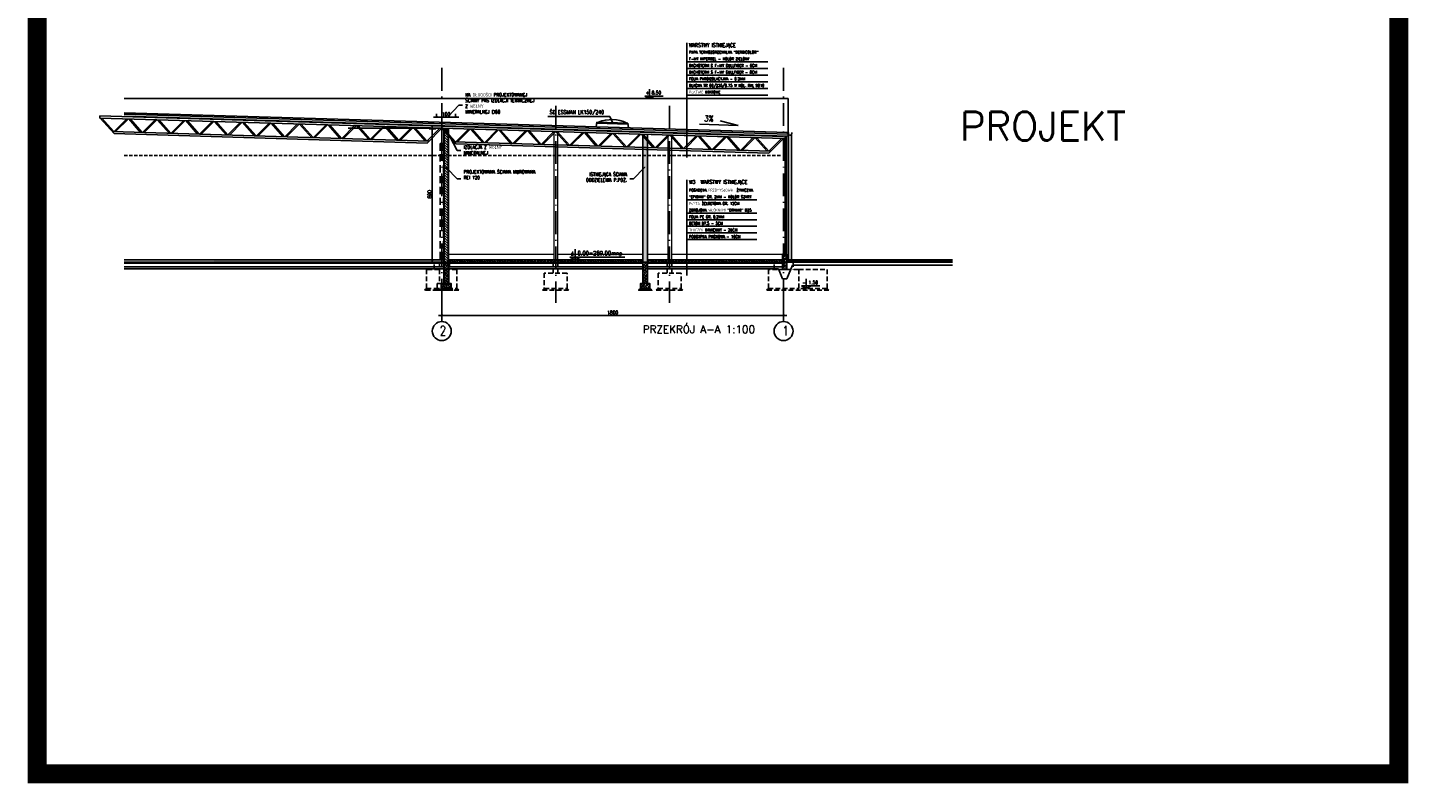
# Model space of a CAD drawing. Extents: x 153948 to 285449, y -89387 to -60195.
# Tile 91 of 101: x 271181 to 278453, y -81960 to -77980. Entities that reach past the tile are written whole.
import ezdxf
from ezdxf import colors
from ezdxf.entities.mleader import LeaderData, LeaderLine
from ezdxf.enums import TextEntityAlignment as Align
from ezdxf.math import Vec2, Vec3

# ---------------------------------------------------------------- set-up
doc = ezdxf.new("R2010")
doc.units = 0
doc.header["$LTSCALE"] = 100
doc.header["$MEASUREMENT"] = 0
doc.header["$PDMODE"] = 1
for name, pattern in [('ACAD_ISO10W100', [18.5, 12, -3, 0.5, -3]), ('DASHED2', [0.375, 0.25, -0.125]), ('HIDDEN2', [4.7625, 3.175, -1.5875])]:
    doc.linetypes.add(name, pattern=pattern)
doc.layers.get('0').update_dxf_attribs({"linetype": 'CONTINUOUS'})
doc.layers.get('DEFPOINTS').update_dxf_attribs({"linetype": 'CONTINUOUS'})
for name, color, linetype in [('A-BUD-OP', 3, 'CONTINUOUS'), ('A-WYMIARY100', 1, 'CONTINUOUS'), ('BP_opis', 2, 'CONTINUOUS'), ('CEGLA', 4, 'CONTINUOUS'), ('FUNDAM', 5, 'DASHED2'), ('GRUNT', 4, 'CONTINUOUS'), ('IZOLACJE', 3, 'CONTINUOUS'), ('K-STA', 2, 'CONTINUOUS'), ('OCIEPLENIE', 8, 'BATTING'), ('OSIE', 8, 'ACAD_ISO10W100'), ('PANELE', 3, 'CONTINUOUS'), ('PODWALINA', 6, 'CONTINUOUS'), ('POSADZKA', 13, 'CONTINUOUS'), ('R-----OP', 2, 'CONTINUOUS'), ('R-RAM', 1, 'CONTINUOUS'), ('RYNNY', 2, 'CONTINUOUS'), ('SZRAF', 9, 'CONTINUOUS'), ('TEXT1', 2, 'CONTINUOUS'), ('WIDOK', 11, 'CONTINUOUS'), ('ZELBET', 6, 'CONTINUOUS'), ('ŚWIETLIK', 2, 'CONTINUOUS')]:
    doc.layers.add(name, color=color, linetype=linetype)
doc.layers.add('A-SCIANA MUR', color=2, linetype='CONTINUOUS', lineweight=30)
doc.layers.add('BP_konstr stal', color=2, linetype='CONTINUOUS', lineweight=25)
doc.styles.add('DYBY-NORMALNY-0-8-N', font='ROMANS.SHX', dxfattribs={"width": 0.8})
doc.styles.add('ROMANS', font='romans')
doc.styles.add('TXT3', font='SIMPLEX.SHX', dxfattribs={"width": 0.75, "height": 40})
doc.styles.add('wym_romans', font='romans.shx', dxfattribs={"width": 0.7})
doc.linetypes.add('BATTING', pattern='A,0.0001,-0.1,[134,ltypeshp.shx,S=0.1,R=0,X=-0.1,Y=0],-0.2,[134,ltypeshp.shx,S=0.1,R=180,X=0.1,Y=0],-0.1', length=0.4001)
doc.linetypes.add('ZIGZAG', pattern='A,0.0001,-0.2,[131,ltypeshp.shx,S=0.2,R=0,X=-0.2,Y=0],-0.4,[131,ltypeshp.shx,S=0.2,R=180,X=0.2,Y=0],-0.2', length=0.8001)
doc.dimstyles.new('100_CM_krótki', dxfattribs={"dimscale": 10, "dimtxt": 2, "dimasz": 1.1, "dimexe": 1.7, "dimexo": 2, "dimgap": 0.5, "dimtad": 1, "dimdec": 1, "dimrnd": 0.5, "dimzin": 9, "dimtxsty": 'wym_romans', "dimblk": 'ARCHTICK', "dimcen": 2, "dimdle": 1.7, "dimclrd": 256, "dimclre": 256, "dimclrt": 151, "dimadec": 1, "dimazin": 2, "dimtfac": 1, "dimtdec": 1, "dimtix": 1, "dimtmove": 1, "dimatfit": 2, "dimldrblk": 'ARCHTICK', "dimfxl": 1.8, "dimfxlon": 1, "dimtolj": 1, "dimtzin": 0, "dimlwd": -1, "dimlwe": -1, "dimarcsym": 0})
pattern_1 = [(45, (314127.129, -74747.86), (-8.8388348, 8.8388348), []), (45, (314135.968, -74747.86), (-8.8388348, 8.8388348), [6.25, -3.125])]

# ---------------------------------------------------------------- blocks, each defined once
blk = doc.blocks.new('_ARCHTICK')
at = {"color": 0, "linetype": 'ByBlock', "const_width": 0.15}
blk.add_lwpolyline([(-0.5, -0.5), (0.5, 0.5)], dxfattribs=at)
blk = doc.blocks.new('*D912')
at = {"layer": 'A-WYMIARY100', "transparency": 16777216}
for p, q in [((273361.9, -79477.4), (273361.9, -79512.4)), ((275161.9, -79477.4), (275161.9, -79512.4)), ((275178.9, -79495.4), (273344.9, -79495.4))]:
    blk.add_line(p, q, dxfattribs=at)
at = {"layer": 'DEFPOINTS', "color": 0, "transparency": 16777216}
for p in [(273361.9, -79433.2), (275161.9, -79433.2), (273361.9, -79495.4)]:
    blk.add_point(p, dxfattribs=at)
at = {"layer": 'A-WYMIARY100', "transparency": 16777216, "xscale": 11, "yscale": 11, "zscale": 11, "rotation": 180}
blk.add_blockref('_ARCHTICK', (273361.9, -79495.4), dxfattribs=at)
at = {"layer": 'A-WYMIARY100', "transparency": 16777216, "xscale": 11, "yscale": 11, "zscale": 11}
blk.add_blockref('_ARCHTICK', (275161.9, -79495.4), dxfattribs=at)
at = {"layer": 'A-WYMIARY100', "color": 151, "transparency": 16777216, "insert": (274261.9, -79480.4), "char_height": 20, "attachment_point": 5, "style": 'wym_romans'}
blk.add_mtext('\\A1;1800', dxfattribs=at)
blk = doc.blocks.new('KRATOWN')
at = {"layer": 'K-STA', "ltscale": 0.1}
for p, q in [((1800, 65), (0, 11)), ((1800, 54), (0, 0)), ((0, 0), (77.6, -77.7)), ((10.5, 0.3), (77.2, -66.7)), ((78.3, -66.7), (140.9, 4.2)), ((86.5, -66.4), (149.1, 4.5)), ((218, -62.5), (151.2, 4.5)), ((226.2, -62.2), (159.4, 4.8)), ((228.2, -62.2), (290.8, 8.7)), ((236.4, -61.9), (299.1, 9)), ((367.9, -58), (301.1, 9)), ((376.1, -57.7), (309.4, 9.3)), ((378.1, -57.7), (440.8, 13.2)), ((386.4, -57.4), (449, 13.5)), ((517.8, -53.5), (451.1, 13.5)), ((526.1, -53.2), (459.3, 13.8)), ((528.1, -53.2), (590.7, 17.7)), ((536.3, -52.9), (598.9, 18)), ((667.8, -49), (601, 18)), ((676, -48.8), (609.2, 18.3)), ((678, -48.7), (740.6, 22.2)), ((686.2, -48.4), (748.9, 22.5)), ((817.7, -44.5), (750.9, 22.5)), ((825.9, -44.3), (759.2, 22.8)), ((827.9, -44.2), (890.6, 26.7)), ((836.2, -43.9), (898.8, 27)), ((967.6, -40), (900.9, 27)), ((975.9, -39.8), (909.1, 27.3)), ((977.9, -39.7), (1040.5, 31.2)), ((986.1, -39.4), (1048.7, 31.5)), ((1117.6, -35.5), (1050.8, 31.5)), ((1125.8, -35.3), (1059, 31.8)), ((1127.8, -35.2), (1190.4, 35.7)), ((1136, -35), (1198.6, 36)), ((1267.5, -31), (1200.7, 36)), ((1275.7, -30.8), (1209, 36.3)), ((1277.7, -30.7), (1340.4, 40.2)), ((1286, -30.5), (1348.6, 40.5)), ((1417.4, -26.5), (1350.7, 40.5)), ((1425.6, -26.3), (1358.9, 40.8)), ((1427.7, -26.2), (1490.3, 44.7)), ((1435.9, -26), (1498.5, 45)), ((1567.4, -22), (1500.6, 45)), ((1575.6, -21.8), (1508.8, 45.3)), ((1577.6, -21.7), (1640.2, 49.2)), ((1585.8, -21.5), (1648.4, 49.5)), ((1717.3, -17.5), (1650.5, 49.5)), ((1725.5, -17.3), (1658.8, 49.8)), ((1725.8, -28.3), (1798.4, 54)), ((1727.5, -17.2), (1790.2, 53.7)), ((1800, 54), (1800, 65)), ((1735.8, -17), (66.9, -67)), ((1725.8, -28.3), (77.6, -77.7))]:
    blk.add_line(p, q, dxfattribs=at)
blk = doc.blocks.new('_Dot')
at = {"color": 0, "linetype": 'ByBlock', "lineweight": -2}
blk.add_line((-0.5, 0), (-1, 0), dxfattribs=at)
at = {"color": 0, "linetype": 'ByBlock', "const_width": 0.5}
blk.add_lwpolyline([(-0.25, 0, 1), (0.25, 0, 1)], format="xyb", close=True, dxfattribs=at)
blk = doc.blocks.new('*D919')
at = {"layer": 'A-WYMIARY100', "transparency": 16777216}
for p, q in [((273330.3, -78512.8), (273295.3, -78512.8)), ((273312.3, -78495.8), (273312.3, -79219.8)), ((273330.3, -79202.8), (273295.3, -79202.8))]:
    blk.add_line(p, q, dxfattribs=at)
at = {"layer": 'DEFPOINTS', "color": 0, "transparency": 16777216}
for p in [(273372.9, -78512.8), (273312.3, -79202.8), (273370.9, -79202.8)]:
    blk.add_point(p, dxfattribs=at)
at = {"layer": 'A-WYMIARY100', "transparency": 16777216, "xscale": 11, "yscale": 11, "zscale": 11}
for p, rotation in [((273312.3, -78512.8), 90), ((273312.3, -79202.8), 270)]:
    blk.add_blockref('_ARCHTICK', p, dxfattribs=dict(at, rotation=rotation))
at = {"layer": 'A-WYMIARY100', "color": 151, "transparency": 16777216, "insert": (273297.3, -78857.8), "char_height": 20, "attachment_point": 5, "rotation": 90, "style": 'wym_romans'}
blk.add_mtext('\\A1;690', dxfattribs=at)
blk = doc.blocks.new('*D920')
at = {"layer": 'A-WYMIARY100', "ltscale": 0.1, "transparency": 16777216}
for p, q in [((273317.9, -78451), (273451.9, -78451)), ((273334.9, -78451), (273334.9, -78434)), ((273434.9, -78451), (273434.9, -78434))]:
    blk.add_line(p, q, dxfattribs=at)
at = {"layer": 'DEFPOINTS', "color": 0, "ltscale": 0.1, "transparency": 16777216}
for p in [(273434.9, -78451), (273334.9, -78462.8), (273434.9, -78462.8)]:
    blk.add_point(p, dxfattribs=at)
at = {"layer": 'A-WYMIARY100', "ltscale": 0.1, "transparency": 16777216, "xscale": 11, "yscale": 11, "zscale": 11, "rotation": 180}
blk.add_blockref('_ARCHTICK', (273334.9, -78451), dxfattribs=at)
at = {"layer": 'A-WYMIARY100', "ltscale": 0.1, "transparency": 16777216, "xscale": 11, "yscale": 11, "zscale": 11}
blk.add_blockref('_ARCHTICK', (273434.9, -78451), dxfattribs=at)
at = {"layer": 'A-WYMIARY100', "color": 151, "ltscale": 0.1, "transparency": 16777216, "insert": (273384.9, -78436), "char_height": 20, "attachment_point": 5, "style": 'wym_romans'}
blk.add_mtext('\\A1;100', dxfattribs=at)

msp = doc.modelspace()

# ---------------------------------------------------------------- hatches: boundary and pattern name
at = {"layer": 'A-SCIANA MUR', "lineweight": 9, "ltscale": 0.1}
h = msp.add_hatch(dxfattribs=at)
h.set_pattern_fill('ANSI31', color=8, scale=75, angle=-90)
h.set_pattern_definition([(315, (350024.961, 170987.615), (6.62912607, 6.62912607), [])])
h.paths.add_polyline_path([(273372.92, -79214.79), (273396.92, -79214.79), (273396.92, -78515.48), (273372.92, -78515.48)])
at = {"layer": 'SZRAF', "true_color": 0xbababa}
msp.add_hatch(color=9, dxfattribs=at).paths.add_polyline_path([(274420.92, -79214.79), (274445.92, -79214.79), (274445.92, -78542.31), (274420.92, -78541.56)])
at = {"layer": 'SZRAF'}
h = msp.add_hatch(dxfattribs=at)
h.set_pattern_fill('ANSI33', color=256, scale=50, style=0)
h.set_pattern_definition(pattern_1)
h.paths.add_polyline_path([(275156.92, -79252.79), (275178.92, -79252.79), (275178.92, -79172.79), (275156.92, -79172.79)])
h = msp.add_hatch(dxfattribs=at)
h.set_pattern_fill('ANSI33', color=256, scale=50, style=0)
h.set_pattern_definition(pattern_1)
h.paths.add_polyline_path([(272761.92, -79214.79), (272761.92, -79202.79), (272161.92, -79202.79), (272161.92, -79214.79)])
h.paths.add_polyline_path([(273372.42, -79214.79), (273372.42, -79202.79), (272761.92, -79202.79), (272761.92, -79214.79)])
h = msp.add_hatch(dxfattribs=at)
h.set_pattern_fill('ANSI33', color=256, scale=50, style=0)
h.set_pattern_definition([(45, (314150.129, -74747.86), (-8.8388348, 8.8388348), []), (45, (314158.968, -74747.86), (-8.8388348, 8.8388348), [6.25, -3.125])])
h.paths.add_polyline_path([(273384.92, -79214.79), (273372.42, -79214.79), (273372.42, -79327.79), (273384.92, -79327.79)])
h.paths.add_polyline_path([(273384.92, -79327.79), (273397.42, -79327.79), (273397.42, -79214.79), (273384.92, -79214.79)])
h.paths.add_polyline_path([(273359.92, -79352.79), (273384.92, -79352.79), (273384.92, -79327.79), (273359.92, -79327.79)])
h.paths.add_polyline_path([(273384.92, -79352.79), (273409.92, -79352.79), (273409.92, -79327.79), (273384.92, -79327.79)])
h = msp.add_hatch(dxfattribs=at)
h.set_pattern_fill('ANSI33', color=256, scale=50, style=0)
h.set_pattern_definition(pattern_1)
h.paths.add_polyline_path([(273397.42, -79202.79), (273397.42, -79214.79), (273421.92, -79214.79), (273961.92, -79214.79), (273961.92, -79202.79)])
h.paths.add_polyline_path([(274027.49, -79214.79), (274027.49, -79202.79), (273961.92, -79202.79), (273961.92, -79214.79)])
h.paths.add_polyline_path([(274420.92, -79214.79), (274420.92, -79202.79), (274027.49, -79202.79), (274027.49, -79214.79)])
h = msp.add_hatch(dxfattribs=at)
h.set_pattern_fill('ANSI33', color=256, scale=50, style=0)
h.set_pattern_definition([(45, (315198.629, -74747.86), (-8.8388348, 8.8388348), []), (45, (315207.468, -74747.86), (-8.8388348, 8.8388348), [6.25, -3.125])])
h.paths.add_polyline_path([(274433.42, -79214.79), (274420.92, -79214.79), (274420.92, -79327.79), (274433.42, -79327.79)])
h.paths.add_polyline_path([(274433.42, -79327.79), (274445.92, -79327.79), (274445.92, -79214.79), (274433.42, -79214.79)])
h.paths.add_polyline_path([(274408.42, -79352.79), (274433.42, -79352.79), (274433.42, -79327.79), (274408.42, -79327.79)])
h.paths.add_polyline_path([(274433.42, -79352.79), (274458.42, -79352.79), (274458.42, -79327.79), (274433.42, -79327.79)])
h = msp.add_hatch(dxfattribs=at)
h.set_pattern_fill('ANSI33', color=256, scale=50, style=0)
h.set_pattern_definition(pattern_1)
h.paths.add_polyline_path([(275016.92, -79214.79), (275016.92, -79202.79), (274445.92, -79202.79), (274445.92, -79214.79)])
h.paths.add_polyline_path([(275016.92, -79202.79), (275016.92, -79214.79), (275126.92, -79214.79), (275126.92, -79202.79)])
h.paths.add_polyline_path([(275161.92, -79214.79), (275161.92, -79202.79), (275126.92, -79202.79), (275126.92, -79214.79)])
h.paths.add_polyline_path([(275156.92, -79214.79), (275161.92, -79214.79), (275161.92, -79202.79), (275156.92, -79202.79)], flags=17)

# ---------------------------------------------------------------- linework, layer by layer
at = {"layer": 'A-BUD-OP'}
for p, q in [((274456.14, -78303.42), (274456.14, -78352.79)), ((274431.44, -78339.91), (274528.1, -78339.91)), ((274456.14, -78352.79), (274431.44, -78339.91)), ((274456.14, -78352.79), (274480.85, -78339.91)), ((274922.52, -78495.01), (274719.74, -78488.74)), ((274922.52, -78495.01), (274828.79, -78470.76)), ((274064.27, -79147.24), (274064.27, -79202.79)), ((274064.27, -79202.79), (274036.48, -79188.3)), ((274036.48, -79188.3), (274326.31, -79188.3)), ((274064.27, -79202.79), (274092.06, -79188.3)), ((275281.92, -79303.42), (275281.92, -79352.79)), ((275257.21, -79339.91), (275353.87, -79339.91)), ((275281.92, -79352.79), (275257.21, -79339.91)), ((275281.92, -79352.79), (275306.62, -79339.91))]:
    msp.add_line(p, q, dxfattribs=at)
at = {"layer": 'A-SCIANA MUR', "ltscale": 0.1}
msp.add_lwpolyline([(273372.92, -78515.48), (273372.92, -79214.79), (273396.92, -79214.79), (273396.92, -78515.48), (273372.92, -78515.48)], dxfattribs=at)
at = {"layer": 'BP_konstr stal', "lineweight": -3, "const_width": 2}
for points in [[(273361.49, -78511.18), (273371.49, -78511.18), (273371.49, -78524.68)], [(273408.42, -78512.63), (273398.42, -78512.63), (273398.42, -78526.13)]]:
    msp.add_lwpolyline(points, dxfattribs=at)
at = {"layer": 'CEGLA', "ltscale": 0.5}
for p, q in [((274420.92, -78541.56), (274420.92, -79214.79)), ((274445.92, -78542.31), (274445.92, -79214.79))]:
    msp.add_line(p, q, dxfattribs=at)
at = {"layer": 'FUNDAM'}
for p, q in [((273349.42, -79214.79), (273349.42, -79327.79)), ((273374.42, -79214.79), (273374.42, -79327.79)), ((273948.92, -79272.79), (273948.92, -79219.79)), ((273973.92, -79272.79), (273973.92, -79219.79)), ((274548.92, -79272.79), (274548.92, -79219.79)), ((274573.92, -79272.79), (274573.92, -79219.79)), ((273386.92, -79352.79), (273336.92, -79352.79))]:
    msp.add_line(p, q, dxfattribs=at)
for points in [[(273349.42, -79252.79), (273281.92, -79252.79), (273281.92, -79352.79), (273441.92, -79352.79), (273441.92, -79252.79), (273374.42, -79252.79)], [(273321.92, -79252.79), (273321.92, -79214.79), (273401.92, -79214.79), (273401.92, -79252.79)], [(275111.92, -79252.79), (275111.92, -79214.79), (275211.92, -79214.79), (275211.92, -79252.79)], [(273336.92, -79352.79), (273336.92, -79327.79), (273386.92, -79327.79), (273386.92, -79352.79)], [(273441.92, -79352.79), (273451.92, -79362.79), (273271.92, -79362.79), (273281.92, -79352.79)], [(273386.92, -79352.79), (273396.92, -79362.79), (273326.92, -79362.79), (273336.92, -79352.79)], [(273901.92, -79352.79), (273891.92, -79362.79), (274031.92, -79362.79), (274021.92, -79352.79)], [(274501.92, -79352.79), (274491.92, -79362.79), (274631.92, -79362.79), (274621.92, -79352.79)], [(275390.87, -79352.79), (275400.87, -79362.79), (275071.92, -79362.79), (275081.92, -79352.79)]]:
    msp.add_lwpolyline(points, dxfattribs=at)
for points in [[(275241.92, -79252.79), (275081.92, -79252.79), (275081.92, -79352.79), (275241.92, -79352.79)], [(275241.92, -79352.79), (275241.92, -79252.79), (275390.87, -79252.79), (275390.87, -79352.79)], [(273901.92, -79272.79), (273901.92, -79352.79), (274021.92, -79352.79), (274021.92, -79272.79)], [(274501.92, -79272.79), (274501.92, -79352.79), (274621.92, -79352.79), (274621.92, -79272.79)]]:
    msp.add_lwpolyline(points, close=True, dxfattribs=at)
at = {"layer": 'GRUNT'}
for p, q in [((275178.92, -79208.79), (276052.5, -79208.79)), ((275178.92, -79214.79), (276052.5, -79214.79))]:
    msp.add_line(p, q, dxfattribs=at)
at = {"layer": 'IZOLACJE', "ltscale": 0.1}
msp.add_line((271689.93, -78427.62), (275185.42, -78532.48), dxfattribs=at)
at = {"layer": 'K-STA', "linetype": 'ZIGZAG', "ltscale": 0.1}
msp.add_line((271689.93, -78445.67), (275185.33, -78550.53), dxfattribs=at)
at = {"layer": 'K-STA', "color": 8}
msp.add_line((273361.92, -78509.79), (272869.6, -78509.79), dxfattribs=at)
at = {"layer": 'K-STA', "color": 8, "ltscale": 0.1}
for p, q in [((273368.86, -78509.79), (273354.97, -78509.79)), ((273361.92, -78509.79), (273361.92, -78589.79)), ((273370.92, -78589.79), (273352.92, -78589.79))]:
    msp.add_line(p, q, dxfattribs=at)
at = {"layer": 'K-STA', "color": 8, "linetype": 'HIDDEN2', "ltscale": 0.12}
for p, q in [((273352.92, -78589.79), (273352.92, -79202.79)), ((273370.92, -78589.79), (273370.92, -79202.79))]:
    msp.add_line(p, q, dxfattribs=at)
at = {"layer": 'K-STA', "ltscale": 0.1}
for p, q in [((275168.86, -78563.79), (275154.97, -78563.79)), ((275161.92, -78563.79), (275161.92, -78643.79))]:
    msp.add_line(p, q, dxfattribs=at)
at = {"layer": 'OCIEPLENIE', "ltscale": 0.19}
msp.add_line((271689.93, -78435.12), (275185.42, -78539.99), dxfattribs=at)
at = {"layer": 'OCIEPLENIE', "ltscale": 0.05}
msp.add_line((273396.92, -78513.16), (273372.92, -78513.16), dxfattribs=at)
at = {"layer": 'OCIEPLENIE', "ltscale": 0.12}
msp.add_line((275175.92, -78547.09), (275175.92, -79172.79), dxfattribs=at)
at = {"layer": 'OCIEPLENIE', "linetype": 'Continuous', "ltscale": 0.19}
msp.add_lwpolyline([(273372.92, -78515.48), (273396.92, -78515.48), (273396.92, -78510.84), (273372.92, -78510.12)], close=True, dxfattribs=at)
at = {"layer": 'OSIE', "ltscale": 0.1}
for p, q in [((273361.92, -78192.09), (273361.92, -79422.76)), ((275161.92, -78192.09), (275161.92, -79422.76)), ((273961.92, -78392.05), (273961.92, -79429.17)), ((274561.92, -78392.05), (274561.92, -79429.17))]:
    msp.add_line(p, q, dxfattribs=at)
at = {"layer": 'PANELE', "ltscale": 0.12}
for p, q in [((275185.42, -78532.48), (275185.42, -79177.79)), ((275170.92, -78547.09), (275170.92, -79172.79)), ((275178.92, -79177.79), (275185.42, -79177.79))]:
    msp.add_line(p, q, dxfattribs=at)
at = {"layer": 'PODWALINA', "ltscale": 0.5}
for p, q in [((275156.92, -79252.79), (275156.92, -79172.79)), ((275156.92, -79172.79), (275178.92, -79172.79)), ((275178.92, -79252.79), (275178.92, -79172.79))]:
    msp.add_line(p, q, dxfattribs=at)
at = {"layer": 'PODWALINA'}
msp.add_line((275178.92, -79252.79), (275156.92, -79252.79), dxfattribs=at)
at = {"layer": 'POSADZKA'}
for p, q in [((273372.92, -79202.79), (271689.93, -79202.79)), ((275156.92, -79214.79), (271689.93, -79214.79)), ((274420.92, -79202.79), (273396.92, -79202.79)), ((275156.92, -79202.79), (274445.92, -79202.79)), ((275156.92, -79214.79), (275156.92, -79202.79)), ((276052.5, -79202.79), (275178.92, -79202.79))]:
    msp.add_line(p, q, dxfattribs=at)
at = {"layer": 'POSADZKA', "color": 1}
for p, q in [((273372.42, -79219.79), (271689.93, -79219.79)), ((274420.92, -79219.79), (273397.42, -79219.79)), ((275156.92, -79219.79), (274445.92, -79219.79))]:
    msp.add_line(p, q, dxfattribs=at)
at = {"layer": 'POSADZKA', "color": 2}
for p, q in [((273372.42, -79239.79), (271689.93, -79239.79)), ((273372.42, -79249.79), (271689.93, -79249.79)), ((274420.92, -79239.79), (273397.42, -79239.79)), ((274420.92, -79249.79), (273397.42, -79249.79)), ((275156.92, -79239.79), (274445.92, -79239.79)), ((275134.68, -79249.79), (274445.92, -79249.79)), ((275156.92, -79302.79), (275134.68, -79249.79)), ((275178.92, -79302.79), (275209.54, -79229.79)), ((275209.54, -79229.79), (276052.5, -79229.79)), ((275156.92, -79302.79), (275178.92, -79302.79))]:
    msp.add_line(p, q, dxfattribs=at)
at = {"layer": 'R-----OP', "color": 1}
for p, q in [((274653.08, -78060.2), (274653.08, -78664.12)), ((274653.08, -78159.56), (275079.05, -78159.56)), ((274653.08, -78194.56), (275079.05, -78194.56)), ((274653.08, -78229.56), (275079.05, -78229.56)), ((274653.08, -78264.56), (275079.05, -78264.56)), ((274653.08, -78264.56), (275079.05, -78264.56)), ((274653.08, -78299.56), (275079.05, -78299.56)), ((274653.08, -78334.56), (275079.05, -78334.56)), ((274653.08, -78780.91), (274653.08, -79285.64)), ((274653.08, -78886.08), (275020.62, -78886.08)), ((274653.08, -78956.08), (275020.62, -78956.08)), ((274653.08, -78991.08), (275020.62, -78991.08)), ((274653.08, -79026.08), (275020.62, -79026.08)), ((274653.08, -79026.08), (275020.62, -79026.08)), ((274653.08, -79061.08), (275020.62, -79061.08)), ((274653.08, -79096.08), (275020.62, -79096.08))]:
    msp.add_line(p, q, dxfattribs=at)
at = {"layer": 'R-----OP', "ltscale": 0.1}
for p, q in [((273920.75, -78447.31), (274247.53, -78447.31)), ((274247.53, -78447.31), (274261.78, -78479.07))]:
    msp.add_line(p, q, dxfattribs=at)
at = {"layer": 'R-RAM', "const_width": 100}
msp.add_lwpolyline([(271230.92, -74141.47), (278402.57, -74141.47), (278402.57, -81909.54), (271230.92, -81909.54)], close=True, dxfattribs=at)
at = {"layer": 'RYNNY'}
for p, q in [((275188.68, -78542.46), (275188.68, -79202.79)), ((275203.68, -78542.46), (275203.68, -79202.79))]:
    msp.add_line(p, q, dxfattribs=at)
msp.add_lwpolyline([(275205.18, -78532.48), (275205.18, -78537.48, -1), (275187.18, -78537.48), (275187.18, -78532.48), (275179.91, -78532.48)], format="xyb", dxfattribs=at)
at = {"layer": 'TEXT1'}
for p, q in [((273361.92, -79527.64), (273361.92, -79422.76)), ((275161.92, -79527.64), (275161.92, -79422.76))]:
    msp.add_line(p, q, dxfattribs=at)
for centre in [(273361.92, -79577.64), (275161.92, -79577.64)]:
    msp.add_circle(centre, 50, dxfattribs=at)
at = {"layer": 'WIDOK', "ltscale": 0.12}
for p, q in [((271689.93, -78352.79), (275185.42, -78352.79)), ((275185.42, -78352.79), (275185.42, -78532.48))]:
    msp.add_line(p, q, dxfattribs=at)
at = {"layer": 'WIDOK', "lineweight": 9, "ltscale": 0.12}
for p, q in [((273951.92, -78527.49), (273951.92, -79202.79)), ((273971.92, -78528.09), (273971.92, -79202.79)), ((274551.92, -78545.49), (274551.92, -79202.79)), ((274571.92, -78546.09), (274571.92, -79202.79)), ((273396.92, -79172.79), (273951.92, -79172.79)), ((273971.92, -79172.79), (274420.92, -79172.79)), ((274445.92, -79172.79), (274551.92, -79172.79)), ((274571.92, -79172.79), (275156.92, -79172.79))]:
    msp.add_line(p, q, dxfattribs=at)
at = {"layer": 'WIDOK', "color": 3, "linetype": 'DASHED2', "ltscale": 0.7}
msp.add_line((271689.93, -78652.79), (275152.92, -78652.79), dxfattribs=at)
at = {"layer": 'WIDOK'}
msp.add_line((275178.92, -79202.79), (275178.92, -79177.79), dxfattribs=at)
at = {"layer": 'ZELBET'}
for p, q in [((273372.42, -79214.79), (273397.42, -79214.79)), ((274420.92, -79214.79), (274445.92, -79214.79)), ((274420.92, -79214.79), (274420.92, -79327.79)), ((274445.92, -79214.79), (274445.92, -79327.79)), ((274458.42, -79352.79), (274408.42, -79352.79))]:
    msp.add_line(p, q, dxfattribs=at)
at = {"layer": 'ZELBET', "lineweight": 30}
for p, q in [((273372.42, -79214.79), (273372.42, -79327.79)), ((273397.42, -79214.79), (273397.42, -79327.79)), ((273409.92, -79352.79), (273359.92, -79352.79))]:
    msp.add_line(p, q, dxfattribs=at)
msp.add_lwpolyline([(273359.92, -79352.79), (273359.92, -79327.79), (273409.92, -79327.79), (273409.92, -79352.79)], dxfattribs=at)
at = {"layer": 'ZELBET'}
msp.add_lwpolyline([(274408.42, -79352.79), (274408.42, -79327.79), (274458.42, -79327.79), (274458.42, -79352.79)], dxfattribs=at)
at = {"layer": 'ZELBET', "color": 1, "linetype": 'Continuous'}
for points in [[(273409.92, -79352.79), (273419.92, -79362.79), (273349.92, -79362.79), (273359.92, -79352.79)], [(274458.42, -79352.79), (274468.42, -79362.79), (274398.42, -79362.79), (274408.42, -79352.79)]]:
    msp.add_lwpolyline(points, dxfattribs=at)
at = {"layer": 'ŚWIETLIK', "color": 2}
for p, q in [((274174.58, -78502.23), (274179.08, -78477.22)), ((274344.58, -78507.33), (274342.34, -78482.32))]:
    msp.add_line(p, q, dxfattribs=at)
at = {"layer": 'ŚWIETLIK', "ltscale": 0.1}
for p, q in [((274178.93, -78482.22), (274342.19, -78487.32)), ((274179.08, -78477.22), (274342.34, -78482.32))]:
    msp.add_line(p, q, dxfattribs=at)
at = {"layer": 'ŚWIETLIK', "color": 2}
msp.add_arc((274256.62, -78651.05), 187.06, 64.633054, 111.93023, dxfattribs=at)

# ---------------------------------------------------------------- block references
at = {"layer": 'K-STA', "xscale": -1}
for p in [(273361.92, -78509.79), (275161.92, -78563.79)]:
    msp.add_blockref('KRATOWN', p, dxfattribs=at)

# ---------------------------------------------------------------- texts
at = {"layer": 'A-BUD-OP', "style": 'DYBY-NORMALNY-0-8-N', "width": 0.8}
for s, height, p in [('+', 18.75, (274435.33, -78331.41)), ('8.50', 18.75, (274467.55, -78331.41)), ('%%p', 22.5, (274040.85, -79178.74)), ('0.00=269.00mnp', 22.5, (274077.1, -79178.74)), ('-', 18.75, (275261.1, -79331.41)), ('1.50', 18.75, (275293.32, -79331.41))]:
    msp.add_text(s, height=height, dxfattribs=at).set_placement(p)
msp.add_text('3%', height=31.5, rotation=358.230028, dxfattribs=at).set_placement((274744.53, -78473.3))
at = {"layer": 'A-BUD-OP', "color": 6, "style": 'ROMANS'}
for s, height, p in [('PROJEKT', 150, (276965.19, -78573.47)), ('PRZEKRÓJ A-A 1:100', 40, (275011.68, -79588.46))]:
    msp.add_text(s, height=height, dxfattribs=at).set_placement(p, align=Align.RIGHT)
at = {"layer": 'R-----OP', "color": 2, "style": 'DYBY-NORMALNY-0-8-N', "width": 0.8}
for s, height, p in [('WARSTWY ISTNIEJĄCE', 20, (274663.7, -78082.39)), ('PAPA TERMOZGRZEWALNA "DERBICOLOR"', 15, (274664.03, -78116.74)), ('F-MY IMPERBEL - KOLOR ZIELONY', 15, (274664.03, -78151.74)), ('DACHOTERM G F-MY GULLFIBER - 6CM', 15, (274664.03, -78186.74)), ('DACHOTERM S F-MY GULLFIBER - 8CM', 15, (274664.03, -78221.74)), ('FOLIA PAROIZOLACYJNA - 0.2MM', 15, (274664.03, -78256.74)), ('BLACHA TR 60/235/0.75 W KOL. RAL 9010', 15, (274664.03, -78291.74)), ('PŁATWIE KRATOWE', 15, (274664.03, -78326.74)), ('W3', 20, (274664.03, -78802.3)), ('WARSTWY ISTNIEJĄCE', 20, (274724.44, -78802.3)), ('"EPIDIAN" GR. 2MM - KOLOR SZARY', 15, (274664.03, -78878.25)), ('POSADZKA PRZEMYSŁOWA  ŻYWICZNA', 15, (274664.03, -78843.25)), ('PŁYTA ŻELBETOWA GR. 12CM ', 15, (274664.03, -78913.25)), ('ZBROJONA WŁÓKNAMI "DRAMIX" B25', 15, (274664.03, -78948.25)), ('FOLIA PE GR. 0.2MM', 15, (274664.03, -78983.25)), ('TŁUCZEŃ KAMIENNY - 20CM', 15, (274664.03, -79053.25)), ('BETON B7.5 - 5CM', 15, (274664.03, -79018.25)), ('PODSYPKA PIASKOWA - 10CM', 15, (274664.03, -79088.25))]:
    msp.add_text(s, height=height, dxfattribs=at).set_placement(p)
msp.add_text('ŚD ESSMAN LK150/240', height=20, dxfattribs=at).set_placement((274073.1, -78424.8), align=Align.MIDDLE)
at = {"layer": 'TEXT1', "style": 'TXT3', "width": 0.75}
for s, p in [('2', (273351.81, -79600.96)), ('1', (275156.88, -79600.96))]:
    msp.add_text(s, height=50, dxfattribs=at).set_placement(p)

# ---------------------------------------------------------------- dimensions: what is measured, and where the dimension line sits
at = {"layer": 'A-WYMIARY100', "ltscale": 0.1}
dim = msp.add_linear_dim(base=(273434.92, -78450.98), p1=(273334.92, -78462.79), p2=(273434.92, -78462.79), dimstyle='100_CM_krótki', dxfattribs=at)
dim.commit()
dim.dimension.update_dxf_attribs({"geometry": '*D920', "text_midpoint": (273384.92, -78435.98)})
at = {"layer": 'A-WYMIARY100'}
dim = msp.add_linear_dim(base=(273312.25, -79202.79), p1=(273372.92, -78512.8), p2=(273370.92, -79202.79), angle=90, dimstyle='100_CM_krótki', dxfattribs=at)
dim.commit()
dim.dimension.update_dxf_attribs({"geometry": '*D919', "text_midpoint": (273297.25, -78857.8)})
dim = msp.add_linear_dim(base=(273361.92, -79495.44), p1=(275161.92, -79433.21), p2=(273361.92, -79433.21), dimstyle='100_CM_krótki', dxfattribs=at)
dim.commit()
dim.dimension.update_dxf_attribs({"geometry": '*D912', "text_midpoint": (274261.92, -79480.44)})

# ---------------------------------------------------------------- leaders
at = {"layer": 'BP_opis'}
ml = msp.add_multileader_mtext('Standard', dxfattribs=at)
ml.set_content('\\pxsm1;{\\W0.8;NA DŁUGOŚCI PROJEKTOWANEJ ŚCIANY PAS IZOLACJI TERMICZNEJ Z WEŁNY \\PMINERALNEJ EI60}', color=256, style='ROMANS')
ml.set_leader_properties()
ml.set_arrow_properties(name='DOT')
ml.build(insert=Vec2(0, 0))
ml.multileader.update_dxf_attribs({"text_left_attachment_type": 2, "text_right_attachment_type": 2, "dogleg_length": 10, "arrow_head_size": 6})
ctx = ml.context
ctx.base_point, ctx.char_height, ctx.arrow_head_size, ctx.landing_gap_size, ctx.plane_origin = Vec3(273470.49, -78387.71), 18, 6, 15, Vec3(274868.41, -78267.08)
ctx.left_attachment, ctx.right_attachment = 2, 2
notes = []
notes.append((ctx, [(0, (1, 1, 0), (273452.01, -78387.71), (1, 0), 18.49, [(0, [(273393.03, -78450.98)], 0, [])])]))
ctx.mtext.insert, ctx.mtext.width, ctx.mtext.defined_height, ctx.mtext.flow_direction = Vec3(273485.49, -78324.28), 364.8009, 134.34, 5
ml = msp.add_multileader_mtext('Standard', dxfattribs=at)
ml.set_content('\\pxsm1;{\\W0.8;IZOLACJA Z WEŁNY \\PMINERALNEJ}', color=256, style='ROMANS')
ml.set_leader_properties()
ml.set_arrow_properties(name='DOT')
ml.build(insert=Vec2(0, 0))
ml.multileader.update_dxf_attribs({"text_left_attachment_type": 2, "text_right_attachment_type": 2, "dogleg_length": 10, "arrow_head_size": 6})
ctx = ml.context
ctx.base_point, ctx.char_height, ctx.arrow_head_size, ctx.landing_gap_size, ctx.plane_origin = Vec3(273462.38, -78627.03), 18, 6, 15, Vec3(274860.3, -78478.84)
ctx.left_attachment, ctx.right_attachment = 2, 2
notes.append((ctx, [(0, (1, 1, 0), (273443.9, -78627.03), (1, 0), 18.49, [(0, [(273383.35, -78514.73)], 0, [])])]))
ctx.mtext.insert, ctx.mtext.width, ctx.mtext.flow_direction = Vec3(273477.38, -78600.03), 364.8009, 5
ml = msp.add_multileader_mtext('Standard', dxfattribs=at)
ml.set_content('\\pxsm1;{\\W0.8;PROJEKTOWANA ŚCIANA MUROWANA\\PREI 120}', color=256, style='ROMANS')
ml.set_leader_properties()
ml.set_arrow_properties(name='DOT')
ml.build(insert=Vec2(0, 0))
ml.multileader.update_dxf_attribs({"text_left_attachment_type": 2, "text_right_attachment_type": 2, "dogleg_length": 10, "arrow_head_size": 6})
ctx = ml.context
ctx.base_point, ctx.char_height, ctx.arrow_head_size, ctx.landing_gap_size, ctx.plane_origin = Vec3(273462.38, -78775.66), 18, 6, 15, Vec3(274860.3, -78574.37)
ctx.left_attachment, ctx.right_attachment = 2, 2
notes.append((ctx, [(0, (1, 1, 0), (273443.9, -78775.66), (1, 0), 18.49, [(0, [(273383.35, -78714.5), (273443.9, -78775.66)], 0, [])])]))
ctx.mtext.insert, ctx.mtext.width, ctx.mtext.flow_direction = Vec3(273477.38, -78730.45), 364.8009, 5
ml = msp.add_multileader_mtext('Standard', dxfattribs=at)
ml.set_content('\\pxsm1;{\\W0.8;ISTNIEJĄCA ŚCIANA\\PODDZIELENIA P.POŻ.}', color=256, style='ROMANS')
ml.set_leader_properties()
ml.set_arrow_properties(name='DOT')
ml.build(insert=Vec2(0, 0))
ml.multileader.update_dxf_attribs({"text_left_attachment_type": 2, "text_right_attachment_type": 2, "dogleg_length": 10, "arrow_head_size": 6})
ctx = ml.context
ctx.base_point, ctx.char_height, ctx.arrow_head_size, ctx.landing_gap_size, ctx.plane_origin = Vec3(274108.12, -78775.66), 18, 6, 15, Vec3(272954.83, -78574.37)
ctx.left_attachment, ctx.right_attachment, ctx.text_align_type = 2, 2, 2
notes.append((ctx, [(0, (1, 1, 0), (274371.23, -78775.66), (-1, 0), 18.49, [(0, [(274431.78, -78714.5), (274371.23, -78775.66)], 0, [])])]))
ctx.mtext.insert, ctx.mtext.width, ctx.mtext.alignment, ctx.mtext.flow_direction = Vec3(274337.75, -78743.31), 364.8009, 3, 5
for ctx, leaders in notes:
    for number, flags, end, landing, length, lines in leaders:
        leader = LeaderData()
        leader.index, (leader.has_last_leader_line, leader.has_dogleg_vector, leader.attachment_direction) = number, flags
        leader.last_leader_point, leader.dogleg_vector, leader.dogleg_length = Vec3(end), Vec3(landing), length
        for number, points, colour, breaks in lines:
            line = LeaderLine()
            line.index, line.vertices, line.color, line.breaks = number, Vec3.list(points), colors.encode_raw_color(colour), breaks
            leader.lines.append(line)
        ctx.leaders.append(leader)

doc.saveas('drawing.dxf')
